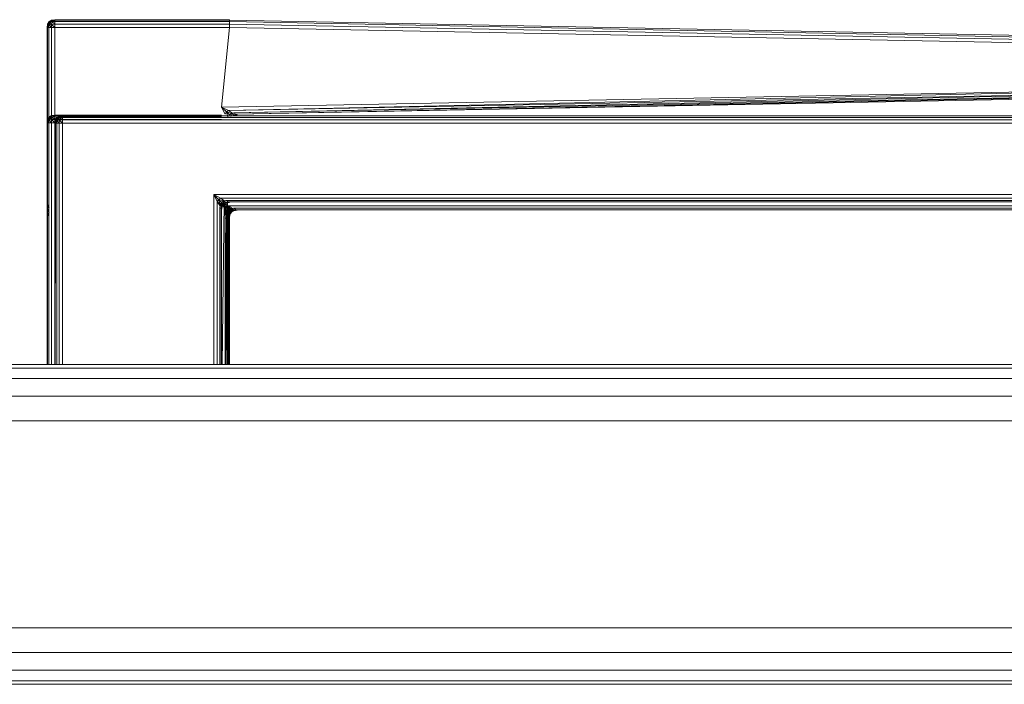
# Model space of a CAD drawing. Header units: millimetres. Extents: x 1 to 3476, y -521 to 159.
# Tile 15 of 130: x 308 to 383, y 108 to 159. Entities that reach past the tile are written whole.
import ezdxf

# ---------------------------------------------------------------- set-up
doc = ezdxf.new("R2010")
doc.units = ezdxf.units.MM
doc.layers.add('VG491211CA_dwg', color=8, linetype='Continuous', lineweight=9)

# ---------------------------------------------------------------- blocks, each defined once
blk = doc.blocks.new('VG491211CA_dwg-300031-Południe')
at = {"color": 18, "lineweight": 9}
for p, q in [((309.761, 158.686), (309.874, 158.874)), ((309.874, 158.874), (309.761, 158.686)), ((309.761, 158.686), (309.893, 158.855)), ((309.761, 158.686), (309.893, 158.855)), ((309.799, 158.668), (309.893, 158.855)), ((309.893, 158.855), (309.799, 158.668)), ((309.799, 158.668), (309.949, 158.799)), ((309.799, 158.668), (309.949, 158.799)), ((310.061, 158.986), (309.874, 158.874)), ((309.874, 158.874), (310.061, 158.986)), ((309.874, 158.874), (309.893, 158.855)), ((309.893, 158.855), (309.874, 158.874)), ((310.061, 158.986), (309.893, 158.855)), ((310.061, 158.986), (309.893, 158.855)), ((310.08, 158.949), (309.893, 158.855)), ((309.893, 158.855), (310.08, 158.949)), ((309.893, 158.855), (309.949, 158.799)), ((309.949, 158.799), (309.893, 158.855)), ((309.949, 158.799), (309.893, 158.63)), ((309.949, 158.799), (309.893, 158.63)), ((310.08, 158.949), (309.949, 158.799)), ((310.08, 158.949), (309.949, 158.799)), ((310.118, 158.855), (309.949, 158.799)), ((309.949, 158.799), (310.118, 158.855)), ((310.08, 158.668), (309.949, 158.799)), ((310.08, 158.668), (309.949, 158.799)), ((310.324, 159.024), (310.061, 158.986)), ((310.061, 158.986), (310.324, 159.024)), ((310.08, 158.949), (310.061, 158.986)), ((310.061, 158.986), (310.08, 158.949)), ((310.324, 159.024), (310.08, 158.949)), ((310.324, 159.024), (310.08, 158.949)), ((310.324, 158.986), (310.08, 158.949)), ((310.08, 158.949), (310.324, 158.986)), ((310.118, 158.855), (310.08, 158.949)), ((310.08, 158.949), (310.118, 158.855)), ((310.08, 158.668), (310.118, 158.855)), ((310.118, 158.855), (310.08, 158.668)), ((310.324, 158.986), (310.118, 158.855)), ((310.324, 158.986), (310.118, 158.855)), ((310.324, 158.874), (310.118, 158.855)), ((310.118, 158.855), (310.324, 158.874)), ((310.324, 158.686), (310.118, 158.855)), ((310.324, 158.686), (310.118, 158.855)), ((310.324, 158.986), (310.324, 159.024)), ((310.324, 159.024), (310.324, 158.986)), ((310.324, 159.024), (323.716, 159.024)), ((323.716, 159.024), (310.324, 159.024)), ((310.324, 158.874), (310.324, 158.986)), ((310.324, 158.986), (310.324, 158.874)), ((310.324, 158.986), (323.719, 158.986)), ((323.719, 158.986), (310.324, 158.986)), ((310.324, 158.686), (310.324, 158.874)), ((310.324, 158.874), (310.324, 158.686)), ((323.721, 158.874), (310.324, 158.874)), ((310.324, 158.874), (323.721, 158.874)), ((323.719, 158.986), (323.716, 159.024)), ((323.716, 159.024), (323.719, 158.986)), ((323.719, 158.986), (323.721, 158.874)), ((401.336, 157.486), (323.719, 158.986)), ((323.721, 158.874), (323.72, 158.686)), ((401.336, 157.374), (323.721, 158.874)), ((309.724, 158.424), (309.761, 158.686)), ((309.761, 158.686), (309.724, 158.424)), ((309.724, 158.424), (309.799, 158.668)), ((309.724, 158.424), (309.799, 158.668)), ((309.761, 158.424), (309.724, 158.424)), ((309.724, 158.424), (309.761, 158.424)), ((309.724, 132.579), (309.724, 158.424)), ((309.724, 158.424), (309.724, 132.579)), ((309.799, 158.668), (309.761, 158.686)), ((309.761, 158.686), (309.799, 158.668)), ((309.761, 158.424), (309.799, 158.668)), ((309.799, 158.668), (309.761, 158.424)), ((309.761, 158.424), (309.893, 158.63)), ((309.761, 158.424), (309.893, 158.63)), ((309.874, 158.424), (309.761, 158.424)), ((309.761, 158.424), (309.874, 158.424)), ((309.761, 132.579), (309.761, 158.424)), ((309.761, 158.424), (309.761, 132.579)), ((309.893, 158.63), (309.799, 158.668)), ((309.799, 158.668), (309.893, 158.63)), ((309.893, 158.63), (309.874, 158.424)), ((309.893, 158.63), (309.874, 158.424)), ((309.874, 158.424), (310.061, 158.424)), ((309.874, 158.424), (309.874, 132.579)), ((309.893, 158.63), (310.08, 158.668)), ((310.08, 158.668), (309.893, 158.63)), ((310.061, 158.424), (309.893, 158.63)), ((310.061, 158.424), (309.893, 158.63)), ((310.061, 158.424), (310.08, 158.668)), ((310.08, 158.668), (310.061, 158.424)), ((310.061, 158.424), (310.324, 158.424)), ((310.324, 158.424), (310.061, 158.424)), ((310.061, 151.72), (310.061, 158.424)), ((310.061, 158.424), (310.061, 151.72)), ((310.08, 158.668), (310.324, 158.686)), ((310.324, 158.686), (310.08, 158.668)), ((310.324, 158.424), (310.08, 158.668)), ((310.324, 158.424), (310.08, 158.668)), ((310.324, 158.424), (310.324, 158.686)), ((310.324, 158.686), (310.324, 158.424)), ((310.324, 158.686), (323.72, 158.686)), ((323.72, 158.686), (310.324, 158.686)), ((310.324, 158.424), (310.324, 151.72)), ((323.718, 158.424), (310.324, 158.424)), ((323.718, 158.424), (323.124, 152.309)), ((323.72, 158.686), (323.718, 158.424)), ((401.336, 156.924), (323.718, 158.424)), ((323.72, 158.686), (401.336, 157.186)), ((401.336, 153.82), (323.124, 152.309)), ((401.336, 153.786), (323.649, 152.057)), ((401.336, 153.558), (323.649, 152.057)), ((401.336, 153.533), (324.024, 151.876)), ((401.336, 153.37), (324.024, 151.876)), ((324.249, 151.768), (401.336, 153.355)), ((324.249, 151.768), (401.336, 153.258)), ((323.124, 152.309), (323.386, 151.789)), ((323.486, 151.954), (323.124, 152.309)), ((323.649, 152.057), (323.124, 152.309)), ((323.386, 151.789), (323.486, 151.954)), ((323.486, 151.954), (323.386, 151.789)), ((323.486, 151.954), (323.649, 152.057)), ((323.649, 152.057), (323.486, 151.954)), ((323.724, 151.72), (323.486, 151.954)), ((323.612, 151.569), (323.486, 151.954)), ((323.486, 151.954), (323.612, 151.569)), ((323.724, 151.72), (323.486, 151.954)), ((323.874, 151.836), (323.486, 151.954)), ((323.949, 151.856), (323.649, 152.057)), ((323.949, 151.856), (323.649, 152.057)), ((309.724, 151.116), (309.761, 151.378)), ((309.761, 151.378), (309.724, 151.116)), ((309.724, 151.116), (309.761, 151.378)), ((309.761, 151.378), (309.724, 151.116)), ((309.724, 151.116), (309.799, 151.359)), ((309.724, 151.116), (309.799, 151.359)), ((309.724, 151.116), (309.799, 151.359)), ((309.724, 151.116), (309.799, 151.359)), ((309.761, 151.378), (309.874, 151.566)), ((309.874, 151.566), (309.761, 151.378)), ((309.761, 151.378), (309.893, 151.547)), ((309.761, 151.378), (309.893, 151.547)), ((309.799, 151.359), (309.761, 151.378)), ((309.761, 151.378), (309.799, 151.359)), ((309.761, 151.116), (309.799, 151.359)), ((309.799, 151.359), (309.761, 151.116)), ((309.761, 151.116), (309.893, 151.322)), ((309.761, 151.116), (309.893, 151.322)), ((309.761, 151.378), (309.874, 151.566)), ((309.874, 151.566), (309.761, 151.378)), ((309.761, 151.378), (309.893, 151.547)), ((309.761, 151.378), (309.893, 151.547)), ((309.799, 151.359), (309.761, 151.378)), ((309.761, 151.378), (309.799, 151.359)), ((309.761, 151.116), (309.799, 151.359)), ((309.799, 151.359), (309.761, 151.116)), ((309.761, 151.116), (309.893, 151.322)), ((309.761, 151.116), (309.893, 151.322)), ((309.799, 151.359), (309.893, 151.547)), ((309.893, 151.547), (309.799, 151.359)), ((309.799, 151.359), (309.949, 151.491)), ((309.799, 151.359), (309.949, 151.491)), ((309.893, 151.322), (309.799, 151.359)), ((309.799, 151.359), (309.893, 151.322)), ((310.061, 151.678), (309.874, 151.566)), ((309.874, 151.566), (310.061, 151.678)), ((309.874, 151.566), (309.893, 151.547)), ((309.893, 151.547), (309.874, 151.566)), ((309.893, 151.322), (309.874, 151.116)), ((309.893, 151.322), (309.874, 151.116)), ((310.061, 151.678), (309.893, 151.547)), ((310.061, 151.678), (309.893, 151.547)), ((310.08, 151.641), (309.893, 151.547)), ((309.893, 151.547), (310.08, 151.641)), ((309.893, 151.547), (309.949, 151.491)), ((309.949, 151.491), (309.893, 151.547)), ((309.949, 151.491), (309.893, 151.322)), ((309.949, 151.491), (309.893, 151.322)), ((309.893, 151.322), (310.08, 151.359)), ((310.08, 151.359), (309.893, 151.322)), ((310.061, 151.116), (309.893, 151.322)), ((310.061, 151.116), (309.893, 151.322)), ((310.08, 151.641), (309.949, 151.491)), ((310.08, 151.641), (309.949, 151.491)), ((310.118, 151.547), (309.949, 151.491)), ((309.949, 151.491), (310.118, 151.547)), ((310.08, 151.359), (309.949, 151.491)), ((310.08, 151.359), (309.949, 151.491)), ((310.061, 132.579), (310.061, 151.72)), ((310.324, 151.716), (310.061, 151.678)), ((310.061, 151.678), (310.324, 151.716)), ((310.08, 151.641), (310.061, 151.678)), ((310.061, 151.678), (310.08, 151.641)), ((310.061, 151.116), (310.08, 151.359)), ((310.08, 151.359), (310.061, 151.116)), ((310.324, 151.716), (310.08, 151.641)), ((310.324, 151.716), (310.08, 151.641)), ((310.324, 151.678), (310.08, 151.641)), ((310.08, 151.641), (310.324, 151.678)), ((310.118, 151.547), (310.08, 151.641)), ((310.08, 151.641), (310.118, 151.547)), ((310.08, 151.359), (310.118, 151.547)), ((310.118, 151.547), (310.08, 151.359)), ((310.08, 151.359), (310.324, 151.378)), ((310.324, 151.378), (310.08, 151.359)), ((310.324, 151.116), (310.08, 151.359)), ((310.324, 151.116), (310.08, 151.359)), ((310.324, 151.678), (310.118, 151.547)), ((310.324, 151.678), (310.118, 151.547)), ((310.324, 151.566), (310.118, 151.547)), ((310.118, 151.547), (310.324, 151.566)), ((310.324, 151.378), (310.118, 151.547)), ((310.324, 151.378), (310.118, 151.547)), ((310.324, 151.678), (310.324, 151.716)), ((310.324, 151.716), (310.324, 151.678)), ((310.324, 151.716), (323.124, 151.716)), ((323.124, 151.716), (310.324, 151.716)), ((310.324, 151.566), (310.324, 151.678)), ((310.324, 151.678), (323.124, 151.678)), ((323.124, 151.678), (310.324, 151.678)), ((310.324, 151.378), (310.324, 151.566)), ((323.124, 151.566), (310.324, 151.566)), ((310.324, 151.116), (310.324, 151.378)), ((310.324, 151.378), (310.324, 151.116)), ((310.324, 151.378), (323.124, 151.378)), ((323.124, 151.378), (310.324, 151.378)), ((310.324, 151.078), (310.362, 151.341)), ((310.361, 151.341), (310.324, 151.078)), ((310.324, 151.078), (310.399, 151.322)), ((310.324, 151.078), (310.399, 151.322)), ((310.474, 151.528), (310.361, 151.341)), ((310.361, 151.341), (310.493, 151.509)), ((310.399, 151.322), (310.361, 151.341)), ((310.361, 151.078), (310.399, 151.322)), ((310.361, 151.078), (310.493, 151.284)), ((310.362, 151.341), (310.474, 151.528)), ((310.362, 151.341), (310.493, 151.509)), ((310.362, 151.341), (310.399, 151.322)), ((310.399, 151.322), (310.362, 151.078)), ((310.362, 151.078), (310.493, 151.284)), ((310.399, 151.322), (310.493, 151.509)), ((310.493, 151.509), (310.399, 151.322)), ((310.399, 151.322), (310.549, 151.453)), ((310.399, 151.322), (310.549, 151.453)), ((310.493, 151.284), (310.399, 151.322)), ((310.399, 151.322), (310.493, 151.284)), ((310.661, 151.641), (310.474, 151.528)), ((310.474, 151.528), (310.661, 151.641)), ((310.474, 151.528), (310.493, 151.509)), ((310.493, 151.509), (310.474, 151.528)), ((310.474, 151.078), (310.493, 151.284)), ((310.493, 151.284), (310.474, 151.078)), ((310.661, 151.641), (310.493, 151.509)), ((310.661, 151.641), (310.493, 151.509)), ((310.68, 151.603), (310.493, 151.509)), ((310.493, 151.509), (310.68, 151.603)), ((310.493, 151.509), (310.549, 151.453)), ((310.549, 151.453), (310.493, 151.509)), ((310.493, 151.284), (310.549, 151.453)), ((310.549, 151.453), (310.493, 151.284)), ((310.68, 151.322), (310.493, 151.284)), ((310.493, 151.284), (310.68, 151.322)), ((310.661, 151.078), (310.493, 151.284)), ((310.661, 151.078), (310.493, 151.284)), ((310.68, 151.603), (310.549, 151.453)), ((310.68, 151.603), (310.549, 151.453)), ((310.549, 151.453), (310.718, 151.509)), ((310.718, 151.509), (310.549, 151.453)), ((310.68, 151.322), (310.549, 151.453)), ((310.68, 151.322), (310.549, 151.453)), ((310.924, 151.678), (310.661, 151.641)), ((310.661, 151.641), (310.924, 151.678)), ((310.68, 151.603), (310.661, 151.641)), ((310.661, 151.641), (310.68, 151.603)), ((310.68, 151.322), (310.661, 151.078)), ((310.661, 151.078), (310.68, 151.322)), ((310.924, 151.678), (310.68, 151.603)), ((310.924, 151.678), (310.68, 151.603)), ((310.924, 151.641), (310.68, 151.603)), ((310.68, 151.603), (310.924, 151.641)), ((310.718, 151.509), (310.68, 151.603)), ((310.68, 151.603), (310.718, 151.509)), ((310.718, 151.509), (310.68, 151.322)), ((310.68, 151.322), (310.718, 151.509)), ((310.924, 151.341), (310.68, 151.322)), ((310.68, 151.322), (310.924, 151.341)), ((310.924, 151.078), (310.68, 151.322)), ((310.924, 151.078), (310.68, 151.322)), ((310.924, 151.641), (310.718, 151.509)), ((310.924, 151.641), (310.718, 151.509)), ((310.718, 151.509), (310.924, 151.528)), ((310.924, 151.528), (310.718, 151.509)), ((310.924, 151.341), (310.718, 151.509)), ((310.924, 151.341), (310.718, 151.509)), ((310.924, 151.678), (323.124, 151.678)), ((310.924, 151.641), (310.924, 151.678)), ((323.124, 151.678), (310.924, 151.678)), ((310.924, 151.678), (310.924, 151.641)), ((310.924, 151.641), (323.124, 151.641)), ((310.924, 151.528), (310.924, 151.641)), ((323.124, 151.641), (310.924, 151.641)), ((310.924, 151.641), (310.924, 151.528)), ((310.924, 151.341), (310.924, 151.528)), ((310.924, 151.528), (323.124, 151.528)), ((323.124, 151.528), (310.924, 151.528)), ((310.924, 151.528), (310.924, 151.341)), ((323.124, 151.341), (310.924, 151.341)), ((310.924, 151.078), (310.924, 151.341)), ((310.924, 151.341), (323.124, 151.341)), ((310.924, 151.341), (310.924, 151.078)), ((584.793, 151.641), (323.124, 151.641)), ((584.793, 151.528), (323.124, 151.528)), ((323.124, 151.341), (584.793, 151.341)), ((323.874, 151.836), (323.724, 151.72)), ((323.724, 151.72), (323.874, 151.836)), ((323.874, 151.836), (323.836, 151.61)), ((323.836, 151.61), (323.874, 151.836)), ((323.874, 151.836), (324.024, 151.726)), ((323.874, 151.836), (324.024, 151.726)), ((323.949, 151.856), (324.024, 151.726)), ((324.024, 151.876), (324.249, 151.768)), ((324.249, 151.768), (324.024, 151.726)), ((324.024, 151.726), (324.249, 151.768)), ((324.024, 151.726), (324.061, 151.689)), ((324.061, 151.689), (324.024, 151.726)), ((324.249, 151.768), (324.061, 151.689)), ((324.061, 151.689), (324.249, 151.768)), ((324.324, 151.732), (324.061, 151.689)), ((324.061, 151.689), (324.324, 151.732)), ((324.249, 151.768), (324.324, 151.732)), ((324.324, 151.732), (324.249, 151.768)), ((309.761, 151.116), (309.724, 151.116)), ((309.724, 151.116), (309.761, 151.116)), ((309.761, 151.116), (309.724, 151.116)), ((309.724, 151.116), (309.761, 151.116)), ((309.724, 144.412), (309.724, 151.116)), ((309.724, 151.116), (309.724, 144.412)), ((309.724, 144.412), (309.724, 151.116)), ((309.724, 151.116), (309.724, 144.412)), ((309.874, 151.116), (309.761, 151.116)), ((309.761, 151.116), (309.874, 151.116)), ((309.761, 144.412), (309.761, 151.116)), ((309.761, 151.116), (309.761, 144.675)), ((309.761, 144.412), (309.761, 151.116)), ((309.761, 151.116), (309.761, 144.412)), ((309.874, 151.116), (309.761, 151.116)), ((309.761, 151.116), (309.874, 151.116)), ((309.874, 151.116), (310.061, 151.116)), ((310.061, 151.116), (309.874, 151.116)), ((309.874, 151.116), (309.874, 144.412)), ((309.874, 151.116), (309.874, 144.412)), ((310.061, 151.116), (310.324, 151.116)), ((310.324, 151.116), (310.061, 151.116)), ((310.061, 144.412), (310.061, 151.116)), ((310.061, 151.116), (310.061, 144.412)), ((310.324, 144.412), (310.324, 151.116)), ((310.324, 145.012), (310.324, 151.078)), ((310.324, 151.078), (310.361, 151.078)), ((310.324, 151.078), (310.324, 145.012)), ((310.362, 151.078), (310.324, 151.078)), ((310.362, 145.012), (310.361, 151.078)), ((310.361, 151.078), (310.474, 151.078)), ((310.362, 151.078), (310.362, 145.012)), ((310.474, 151.078), (310.362, 151.078)), ((310.474, 145.012), (310.474, 151.078)), ((310.474, 151.078), (310.661, 151.078)), ((310.474, 145.012), (310.474, 151.078)), ((310.661, 151.078), (310.474, 151.078)), ((310.661, 132.579), (310.661, 151.078)), ((310.924, 151.078), (310.661, 151.078)), ((310.924, 151.078), (323.124, 151.078)), ((310.924, 132.579), (310.924, 151.078)), ((323.124, 151.078), (584.793, 151.078)), ((323.049, 145.35), (322.524, 145.612)), ((322.524, 145.612), (322.888, 145.249)), ((322.524, 145.612), (322.786, 145.087)), ((585.393, 145.612), (322.524, 145.612)), ((322.524, 145.612), (322.524, 132.579)), ((322.786, 145.087), (322.887, 145.249)), ((322.888, 145.249), (322.786, 145.087)), ((322.993, 144.787), (322.786, 145.087)), ((323.012, 144.862), (322.786, 145.087)), ((322.786, 132.579), (322.786, 145.087)), ((322.993, 144.787), (322.786, 145.087)), ((322.786, 145.087), (322.786, 132.579)), ((322.993, 144.787), (322.786, 145.087)), ((322.887, 145.249), (323.049, 145.35)), ((323.011, 144.862), (322.887, 145.249)), ((322.887, 145.249), (323.124, 145.012)), ((323.049, 145.35), (322.888, 145.249)), ((323.274, 145.125), (322.888, 145.249)), ((322.888, 145.249), (323.124, 145.012)), ((322.888, 145.249), (323.012, 144.862)), ((323.349, 145.143), (323.049, 145.35)), ((584.868, 145.35), (323.049, 145.35)), ((323.349, 145.143), (323.049, 145.35)), ((323.274, 145.125), (323.124, 145.012)), ((323.124, 145.012), (323.274, 145.125)), ((323.274, 145.125), (323.236, 144.9)), ((323.236, 144.9), (323.274, 145.125)), ((323.274, 145.125), (323.424, 145.012)), ((323.274, 145.125), (323.424, 145.012)), ((323.349, 145.143), (323.424, 145.012)), ((584.493, 145.162), (323.424, 145.162)), ((323.424, 145.162), (323.649, 145.05)), ((309.761, 144.675), (309.724, 144.412)), ((309.724, 144.412), (309.798, 144.412)), ((309.724, 144.412), (309.761, 144.15)), ((309.724, 132.579), (309.724, 144.412)), ((309.724, 144.412), (309.724, 132.579)), ((309.724, 132.579), (309.724, 144.412)), ((309.724, 144.412), (309.724, 132.579)), ((309.874, 144.862), (309.761, 144.675)), ((309.761, 144.675), (309.884, 144.598)), ((309.761, 144.675), (309.798, 144.412)), ((309.761, 132.579), (309.761, 144.412)), ((309.761, 144.412), (309.761, 132.579)), ((309.761, 132.579), (309.761, 144.412)), ((309.798, 144.412), (309.761, 144.15)), ((309.874, 144.412), (309.874, 132.579)), ((309.874, 144.412), (309.874, 132.579)), ((310.061, 132.579), (310.061, 144.412)), ((310.061, 144.412), (310.061, 132.579)), ((310.324, 132.579), (310.324, 145.012)), ((310.324, 145.012), (310.324, 132.579)), ((310.324, 132.579), (310.324, 144.412)), ((310.361, 132.579), (310.362, 145.012)), ((310.362, 145.012), (310.361, 132.579)), ((310.474, 132.579), (310.474, 145.012)), ((310.474, 145.012), (310.474, 132.579)), ((322.974, 144.712), (322.974, 132.579)), ((323.086, 144.487), (322.974, 144.712)), ((322.974, 144.712), (322.974, 132.579)), ((322.974, 144.712), (323.086, 144.487)), ((322.993, 144.787), (323.124, 144.712)), ((322.993, 144.787), (323.124, 144.712)), ((323.124, 145.012), (323.011, 144.862)), ((323.236, 144.9), (323.011, 144.862)), ((323.011, 144.862), (323.124, 144.712)), ((323.012, 144.862), (323.124, 145.012)), ((323.012, 144.862), (323.236, 144.9)), ((323.012, 144.862), (323.124, 144.712)), ((323.086, 144.487), (323.124, 144.712)), ((323.124, 144.712), (323.086, 144.487)), ((323.086, 144.487), (323.161, 144.675)), ((323.161, 144.675), (323.086, 144.487)), ((323.086, 132.579), (323.086, 144.487)), ((323.124, 144.412), (323.086, 144.487)), ((323.086, 144.487), (323.086, 132.579)), ((323.086, 144.487), (323.124, 144.412)), ((323.236, 144.9), (323.124, 145.012)), ((323.124, 145.012), (323.236, 144.9)), ((323.124, 145.012), (323.386, 144.487)), ((323.487, 144.649), (323.124, 145.012)), ((323.649, 144.75), (323.124, 145.012)), ((323.124, 145.012), (323.124, 132.579)), ((323.124, 144.712), (323.236, 144.9)), ((323.236, 144.9), (323.124, 144.712)), ((323.124, 144.712), (323.274, 144.862)), ((323.274, 144.862), (323.124, 144.712)), ((323.124, 144.712), (323.161, 144.675)), ((323.161, 144.675), (323.124, 144.712)), ((323.124, 144.412), (323.161, 144.675)), ((323.161, 144.675), (323.124, 144.412)), ((323.124, 132.579), (323.124, 144.412)), ((323.124, 144.412), (323.124, 132.579)), ((323.274, 144.862), (323.161, 144.675)), ((323.161, 144.675), (323.274, 144.862)), ((323.308, 145.012), (323.164, 132.579)), ((323.424, 145.012), (323.236, 144.9)), ((323.236, 144.9), (323.424, 145.012)), ((323.274, 144.862), (323.236, 144.9)), ((323.236, 144.9), (323.274, 144.862)), ((323.251, 144.681), (323.673, 144.525)), ((323.424, 145.012), (323.274, 144.862)), ((323.274, 144.862), (323.424, 145.012)), ((323.461, 144.975), (323.274, 144.862)), ((323.274, 144.862), (323.461, 144.975)), ((323.386, 145.012), (323.386, 132.579)), ((323.487, 144.649), (323.386, 144.487)), ((323.611, 144.262), (323.386, 144.487)), ((323.386, 144.487), (323.386, 132.579)), ((323.593, 144.187), (323.386, 144.487)), ((323.386, 132.579), (323.387, 144.487)), ((323.387, 144.487), (323.487, 144.649)), ((323.593, 144.187), (323.387, 144.487)), ((323.593, 144.187), (323.387, 144.487)), ((323.525, 144.412), (323.413, 144.262)), ((323.52, 145.012), (323.416, 132.579)), ((323.416, 132.579), (323.52, 145.012)), ((323.649, 145.05), (323.424, 145.012)), ((323.424, 145.012), (323.649, 145.05)), ((323.424, 145.012), (323.461, 144.975)), ((323.461, 144.975), (323.424, 145.012)), ((323.564, 144.392), (323.438, 144.127)), ((323.673, 144.525), (323.444, 144.75)), ((323.749, 144.543), (323.444, 144.75)), ((323.732, 144.592), (323.452, 144.712)), ((323.452, 144.712), (323.564, 144.392)), ((323.649, 145.05), (323.461, 144.975)), ((323.461, 144.975), (323.649, 145.05)), ((323.724, 145.012), (323.461, 144.975)), ((323.461, 144.975), (323.724, 145.012)), ((323.487, 144.649), (323.649, 144.75)), ((323.649, 144.75), (323.487, 144.649)), ((323.724, 144.412), (323.487, 144.649)), ((323.612, 144.262), (323.487, 144.649)), ((323.487, 144.649), (323.611, 144.262)), ((323.724, 144.412), (323.487, 144.649)), ((323.874, 144.525), (323.487, 144.649)), ((323.673, 144.525), (323.525, 144.412)), ((323.525, 144.412), (323.641, 144.3)), ((323.732, 144.592), (323.564, 144.392)), ((323.564, 144.392), (323.721, 144.354)), ((323.564, 144.392), (323.61, 144.133)), ((323.574, 132.579), (323.574, 145.012)), ((323.574, 145.012), (323.574, 132.579)), ((323.592, 132.579), (323.654, 144.75)), ((323.654, 144.75), (323.592, 132.579)), ((323.721, 144.354), (323.61, 144.133)), ((323.611, 144.262), (323.724, 144.412)), ((323.724, 144.412), (323.612, 144.262)), ((323.673, 144.525), (323.641, 144.3)), ((323.829, 144.412), (323.641, 144.3)), ((323.649, 145.05), (456.246, 145.05)), ((323.649, 145.05), (323.724, 145.012)), ((323.724, 145.012), (323.649, 145.05)), ((323.949, 144.543), (323.649, 144.75)), ((400.474, 144.75), (323.649, 144.75)), ((323.949, 144.543), (323.649, 144.75)), ((323.673, 144.525), (323.829, 144.412)), ((323.829, 144.412), (323.685, 144.262)), ((323.685, 144.262), (323.873, 144.375)), ((323.686, 132.579), (323.686, 144.75)), ((323.686, 144.75), (323.686, 132.579)), ((323.732, 144.592), (323.721, 144.354)), ((323.721, 144.354), (323.919, 144.509)), ((323.722, 144.096), (323.721, 144.354)), ((323.834, 144.292), (323.721, 144.354)), ((323.724, 132.579), (323.724, 144.75)), ((323.724, 144.75), (323.724, 132.579)), ((323.874, 144.525), (323.724, 144.412)), ((323.724, 144.412), (323.874, 144.525)), ((323.836, 144.3), (323.724, 144.412)), ((323.724, 144.412), (323.836, 144.3)), ((323.749, 144.543), (323.829, 144.412)), ((323.824, 144.562), (324.054, 144.45)), ((324.054, 144.45), (323.829, 144.412)), ((323.829, 144.412), (323.873, 144.375)), ((323.834, 144.292), (323.919, 144.509)), ((323.834, 144.292), (324.026, 144.415)), ((324.049, 144.375), (323.834, 144.292)), ((323.874, 144.525), (323.836, 144.3)), ((323.836, 144.3), (323.874, 144.525)), ((324.024, 144.412), (323.836, 144.3)), ((323.836, 144.3), (324.024, 144.412)), ((323.873, 144.375), (323.864, 144.262)), ((324.049, 144.375), (323.864, 144.262)), ((324.054, 144.45), (323.873, 144.375)), ((324.136, 144.412), (323.873, 144.375)), ((323.873, 144.375), (324.049, 144.375)), ((323.874, 144.525), (324.024, 144.412)), ((323.874, 144.525), (324.024, 144.412)), ((324.024, 144.412), (323.874, 144.262)), ((323.874, 144.262), (324.024, 144.412)), ((324.061, 144.375), (323.874, 144.262)), ((323.874, 144.262), (324.061, 144.375)), ((324.026, 144.415), (323.919, 144.509)), ((323.949, 144.543), (324.024, 144.412)), ((324.249, 144.45), (324.024, 144.562)), ((400.286, 144.562), (324.024, 144.562)), ((324.249, 144.45), (324.024, 144.412)), ((324.024, 144.412), (324.249, 144.45)), ((324.024, 144.412), (324.061, 144.375)), ((324.061, 144.375), (324.024, 144.412)), ((324.049, 144.375), (324.026, 144.415)), ((324.049, 144.375), (324.278, 144.45)), ((324.049, 144.375), (324.311, 144.412)), ((324.054, 144.45), (324.136, 144.412)), ((324.249, 144.45), (324.061, 144.375)), ((324.061, 144.375), (324.249, 144.45)), ((324.324, 144.412), (324.061, 144.375)), ((324.061, 144.375), (324.324, 144.412)), ((324.136, 144.412), (324.311, 144.412)), ((324.249, 144.45), (324.324, 144.412)), ((324.324, 144.412), (324.249, 144.45)), ((324.249, 144.45), (400.174, 144.45)), ((324.311, 144.412), (324.278, 144.45)), ((309.761, 144.15), (309.884, 144.227)), ((309.761, 144.15), (309.874, 143.962)), ((309.761, 144.15), (309.761, 132.579)), ((323.573, 143.812), (323.386, 143.812)), ((323.386, 143.8), (323.528, 132.579)), ((323.395, 144.187), (323.53, 144.112)), ((323.641, 144.3), (323.413, 144.262)), ((323.413, 144.262), (323.53, 144.112)), ((323.438, 144.127), (323.61, 144.133)), ((323.438, 144.127), (323.573, 143.812)), ((323.53, 144.112), (323.493, 143.887)), ((323.571, 144.075), (323.493, 143.887)), ((323.493, 143.887), (323.551, 132.579)), ((323.493, 143.887), (323.64, 132.579)), ((323.493, 143.887), (323.533, 143.812)), ((323.641, 144.3), (323.53, 144.112)), ((323.685, 144.262), (323.53, 144.112)), ((323.571, 144.075), (323.53, 144.112)), ((323.533, 143.812), (323.571, 144.075)), ((323.721, 143.812), (323.533, 143.812)), ((323.533, 143.812), (323.649, 132.579)), ((323.533, 143.812), (323.681, 132.579)), ((323.571, 144.075), (323.685, 144.262)), ((323.754, 144.075), (323.571, 144.075)), ((323.721, 143.812), (323.571, 144.075)), ((323.573, 143.812), (323.572, 132.579)), ((323.61, 144.133), (323.573, 143.812)), ((323.573, 143.812), (323.722, 144.096)), ((323.655, 132.579), (323.573, 143.812)), ((323.685, 143.812), (323.573, 143.812)), ((323.574, 144.112), (323.686, 143.887)), ((323.686, 143.887), (323.574, 144.112)), ((323.574, 132.579), (323.574, 144.112)), ((323.574, 144.112), (323.574, 132.579)), ((323.593, 144.187), (323.724, 144.112)), ((323.593, 144.187), (323.724, 144.112)), ((323.61, 144.133), (323.722, 144.096)), ((323.611, 144.262), (323.836, 144.3)), ((323.611, 144.262), (323.724, 144.112)), ((323.836, 144.3), (323.612, 144.262)), ((323.612, 144.262), (323.724, 144.112)), ((323.641, 144.3), (323.685, 144.262)), ((323.682, 132.579), (323.685, 143.812)), ((323.685, 144.262), (323.864, 144.262)), ((323.754, 144.075), (323.685, 144.262)), ((323.685, 143.812), (323.722, 144.096)), ((323.685, 143.812), (323.754, 144.075)), ((323.707, 132.579), (323.685, 143.812)), ((323.721, 143.812), (323.685, 143.812)), ((323.686, 143.887), (323.724, 144.112)), ((323.724, 144.112), (323.686, 143.887)), ((323.686, 143.887), (323.761, 144.075)), ((323.762, 144.075), (323.686, 143.887)), ((323.686, 143.887), (323.724, 143.812)), ((323.724, 143.812), (323.686, 143.887)), ((323.686, 132.579), (323.686, 143.887)), ((323.686, 143.887), (323.686, 132.579)), ((323.716, 132.579), (323.721, 143.812)), ((323.754, 144.075), (323.721, 143.812)), ((323.725, 132.579), (323.721, 143.812)), ((323.722, 144.096), (323.834, 144.292)), ((323.722, 144.096), (323.864, 144.262)), ((323.722, 144.096), (323.754, 144.075)), ((323.724, 144.112), (323.836, 144.3)), ((323.836, 144.3), (323.724, 144.112)), ((323.724, 144.112), (323.874, 144.262)), ((323.874, 144.262), (323.724, 144.112)), ((323.724, 144.112), (323.761, 144.075)), ((323.762, 144.075), (323.724, 144.112)), ((323.724, 143.812), (323.761, 144.075)), ((323.762, 144.075), (323.724, 143.812)), ((323.724, 132.579), (323.724, 143.812)), ((323.724, 143.812), (323.724, 132.579)), ((323.864, 144.262), (323.754, 144.075)), ((323.761, 144.075), (323.874, 144.262)), ((323.874, 144.262), (323.762, 144.075)), ((323.864, 144.262), (323.834, 144.292)), ((323.874, 144.262), (323.836, 144.3)), ((323.836, 144.3), (323.874, 144.262)), ((323.525, 132.579), (323.386, 143.373)), ((903.786, 132.579), (5.067, 132.579)), ((903.786, 132.309), (5.067, 132.309)), ((5.067, 131.499), (903.786, 131.499)), ((5.067, 130.149), (903.786, 130.149)), ((5.067, 128.259), (903.786, 128.259)), ((903.786, 112.381), (5.067, 112.381)), ((903.786, 110.491), (5.067, 110.491)), ((5.067, 109.141), (903.786, 109.141)), ((5.067, 108.331), (903.786, 108.331)), ((5.067, 108.061), (903.786, 108.061))]:
    blk.add_line(p, q, dxfattribs=at)

msp = doc.modelspace()

# ---------------------------------------------------------------- block references
at = {"layer": 'VG491211CA_dwg', "color": 18}
msp.add_blockref('VG491211CA_dwg-300031-Południe', (0, 0), dxfattribs=at)

doc.saveas('drawing.dxf')
